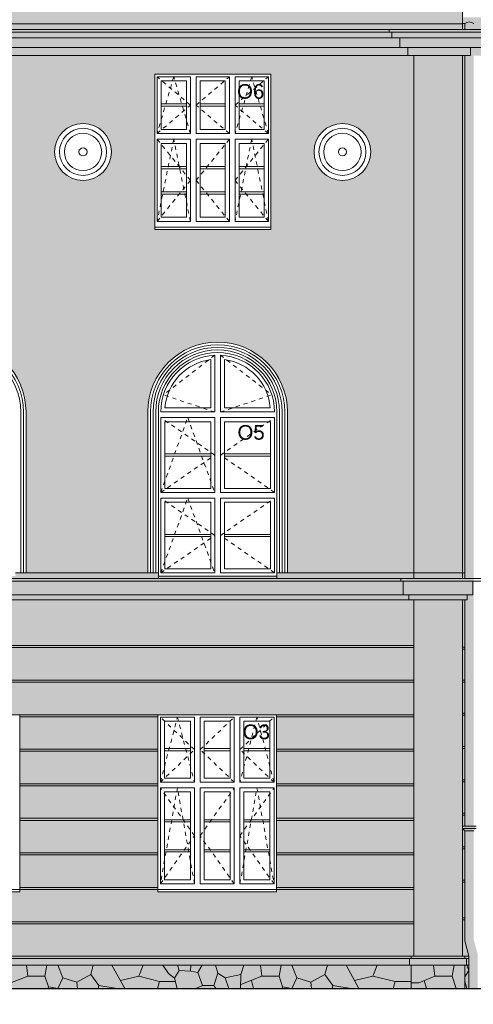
# Model space of a CAD drawing. Extents: x -396299 to -11759, y -15022 to 18278.
# Tile 42 of 205: x -298972 to -293384, y -4185 to 7930. Entities that reach past the tile are written whole.
import ezdxf

# ---------------------------------------------------------------- set-up
doc = ezdxf.new("R2010")
doc.units = 0
doc.header["$MEASUREMENT"] = 0
doc.linetypes.add('Hidden Line', pattern=[100, 50, -50])
for name, color, linetype, lineweight, true_color in [('Arch okna_Nr_Pióra__114', 7, 'Continuous', 13, 0xf1d696), ('Arch okna_Nr_Pióra__82', 7, 'Continuous', 20, 0xaaaaaa), ('INWENT.ŚCIANY_Nr_Pióra__2', 7, 'Continuous', 13, 0x7f7f7f)]:
    doc.layers.add(name, color=color, linetype=linetype, lineweight=lineweight, true_color=true_color)
for name, color, linetype, lineweight in [('Arch okna_Nr_Pióra__32', 34, 'Continuous', 15), ('Arch opisy okien_Nr_Pióra__21', 7, 'Continuous', 13), ('Arch opisy_Nr_Pióra__21', 7, 'Continuous', 13), ('INWENT ODWODNIENIE_Nr_Pióra__21', 7, 'Continuous', 13), ('INWENT ODWODNIENIE_Nr_Pióra__5', 7, 'Continuous', 13), ('INWENT TEREN_Nr_Pióra__1', 7, 'Continuous', 25), ('INWENT. DRZWI_Nr_Pióra__21', 7, 'Continuous', 13), ('INWENT. OKNA_Nr_Pióra__21', 7, 'Continuous', 13), ('INWENT.ŚCIANY_Nr_Pióra__21', 7, 'Continuous', 13), ('Istniejące schody_Nr_Pióra__21', 7, 'Continuous', 13)]:
    doc.layers.add(name, color=color, linetype=linetype, lineweight=lineweight)
doc.styles.add('GENERATED_STYLE_8', font='arial.ttf')
doc.dimstyles.new('GENERATED_STYLE__11', dxfattribs={"dimtxt": 0.18, "dimasz": 109.44, "dimexe": 0.18, "dimexo": 0.0625, "dimgap": 0.09, "dimtad": 0, "dimtih": 1, "dimtoh": 1, "dimdec": 4, "dimzin": 0, "dimdsep": 46, "dimcen": 0.09, "dimadec": 0, "dimazin": 0, "dimtfac": 1, "dimtdec": 4, "dimtmove": 0, "dimatfit": 3, "dimldrblk": 'ARROWHEAD_11', "dimfxl": 0, "dimtolj": 1, "dimtzin": 0, "dimarcsym": 0})

# ---------------------------------------------------------------- blocks, each defined once
blk = doc.blocks.new('ARROWHEAD_11')
at = {"color": 0, "linetype": 'Continuous', "lineweight": 0}
blk.add_line((0, 0), (-1, 0), dxfattribs=at)
at = {"color": 0, "linetype": 'Continuous', "lineweight": 0, "const_width": 0.25, "flags": 128}
blk.add_lwpolyline([(-0.125, 0, 1), (0.125, 0, 1)], format="xyb", close=True, dxfattribs=at)

msp = doc.modelspace()

# ---------------------------------------------------------------- hatches: boundary and pattern name
at = {"layer": 'Arch okna_Nr_Pióra__114', "linetype": 'Continuous', "lineweight": 0, "true_color": 0x786b4b}
h = msp.add_hatch(color=47, dxfattribs=at)
h.paths.add_polyline_path([(-309228.7, 7878.2), (-301378.7, 7878.2), (-293518.7, 7878.2), (-293518.7, 8488.2), (-298764.1, 8488.2), (-301378.7, 9989.2), (-303993.4, 8488.2), (-309228.7, 8488.2)], flags=0)
h.paths.add_polyline_path([(-301828.7, 8938.2, 1), (-300928.7, 8938.2, 1)], flags=0)
at = {"layer": 'Arch okna_Nr_Pióra__114', "linetype": 'Continuous', "lineweight": 0, "true_color": 0x3c3525}
for points in [[(-320738.7, 7488.2), (-309363.7, 7488.2), (-309363.7, 7588.2), (-309298.7, 7588.2), (-309298.7, 7488.2), (-281243.7, 7488.2), (-281243.7, 7588.2), (-281143.7, 7588.2), (-281143.7, 7708.2), (-281043.7, 7708.2), (-281043.7, 7778.2), (-320738.7, 7778.2)], [(-309358.7, 853.2), (-309288.7, 853.2), (-309288.7, 793.2), (-293458.7, 793.2), (-293458.7, 853.2), (-293388.7, 853.2), (-293388.7, 1023.2), (-309358.7, 1023.2)]]:
    msp.add_hatch(color=39, dxfattribs=at).paths.add_polyline_path(points, flags=0)
at = {"layer": 'Arch okna_Nr_Pióra__114', "linetype": 'Continuous', "lineweight": 0, "true_color": 0x786b4b}
h = msp.add_hatch(color=47, dxfattribs=at)
h.paths.add_polyline_path([(-309253.7, 7488.2), (-309253.7, 1123.2), (-307058.7, 1123.2), (-307058.7, 3103.2, -1), (-305338.7, 3103.2), (-305338.7, 1123.2), (-303888.7, 1123.2), (-303888.7, 3103.2, -1), (-302168.7, 3103.2), (-302168.7, 1123.2), (-300613.7, 1123.2), (-300613.7, 3103.2, -1), (-298893.7, 3103.2), (-298893.7, 1123.2), (-297393.7, 1123.2), (-297393.7, 3103.2, -1), (-295673.7, 3103.2), (-295673.7, 1123.2), (-294118.7, 1123.2), (-294118.7, 7488.2), (-308528.7, 7488.2)], flags=0)
h.paths.add_polyline_path([(-294646.2, 6303.2, 1), (-295346.2, 6303.2, 1)], flags=0)
h.paths.add_polyline_path([(-298541.2, 6303.2, 1), (-297841.2, 6303.2, 1)], flags=0)
h.paths.add_polyline_path([(-304983.7, 6303.2, 1), (-304283.7, 6303.2, 1)], flags=0)
h.paths.add_polyline_path([(-307513.7, 6303.2, 1), (-308213.7, 6303.2, 1)], flags=0)
h.paths.add_polyline_path([(-297308.7, 5348.2), (-295878.7, 5348.2), (-295878.7, 7258.2), (-297308.7, 7258.2)], flags=0)
h.paths.add_polyline_path([(-300503.7, 5348.2), (-299073.7, 5348.2), (-299073.7, 7258.2), (-300503.7, 7258.2)], flags=0)
h.paths.add_polyline_path([(-303733.7, 5348.2), (-302303.7, 5348.2), (-302303.7, 7258.2), (-303733.7, 7258.2)], flags=0)
h.paths.add_polyline_path([(-306963.7, 5348.2), (-305533.7, 5348.2), (-305533.7, 7258.2), (-306963.7, 7258.2)], flags=0)
for points in [[(-294118.7, 7488.2), (-294118.7, 1123.2), (-293488.7, 1123.2), (-293488.7, 7488.2)], [(-309303.7, -3701.8), (-293438.7, -3701.8), (-293438.7, -3591.8), (-309303.7, -3591.8)]]:
    msp.add_hatch(color=47, dxfattribs=at).paths.add_polyline_path(points, flags=0)
h = msp.add_hatch(color=47, dxfattribs=at)
h.paths.add_polyline_path([(-309253.7, -3405.2), (-309303.7, -3591.8), (-293438.7, -3591.8), (-293488.7, -3405.2), (-293488.7, -2051.8), (-293489, -2051.8), (-293518.7, -2022.1), (-293518.7, -2021.8), (-293518.7, -1991.8), (-293488.7, -1991.8), (-293488.7, 793.2), (-309253.7, 793.2), (-309253.7, -1991.8), (-309228.7, -1991.8), (-309228.7, -2021.8), (-309228.7, -2026.8), (-309253.7, -2051.8)], flags=0)
h.paths.add_polyline_path([(-306918.7, -2801.8), (-306918.7, -621.8), (-305458.7, -621.8), (-305458.7, -2801.8)], flags=0)
h.paths.add_polyline_path([(-303733.7, -2801.8), (-303733.7, -621.8), (-302273.7, -621.8), (-302273.7, -2801.8)], flags=0)
h.paths.add_polyline_path([(-300428.7, -2801.8), (-300428.7, -621.8), (-298968.7, -621.8), (-298968.7, -2801.8)], flags=0)
h.paths.add_polyline_path([(-297268.7, -2801.8), (-297268.7, -621.8), (-295808.7, -621.8), (-295808.7, -2801.8)], flags=0)
at = {"layer": 'Arch okna_Nr_Pióra__32', "linetype": 'Continuous', "lineweight": 0, "true_color": 0x603000}
for points in [[(-309228.7, 7778.2), (-293518.7, 7778.2), (-293518.7, 7878.2), (-309228.7, 7878.2)], [(-293518.7, 7778.2), (-281558.7, 7778.2), (-281013.7, 7778.2), (-281013.7, 7808.2), (-281558.7, 7808.2), (-281558.7, 7882.6), (-281483.7, 7882.6), (-281483.7, 7883.2, 0.4118753), (-281408.7, 7957.6), (-281558.7, 7957.6), (-293518.7, 7957.6)], [(-293488.7, 7488.2), (-293488.7, 1053.2), (-293378.7, 1053.2), (-293378.7, 7488.2), (-293418.7, 7488.2)], [(-309253.7, 1053.2), (-309253.7, 1023.2), (-293378.7, 1023.2), (-293378.7, 1053.2), (-293488.7, 1053.2), (-293488.7, 1123.2), (-293518.7, 1123.2), (-294118.7, 1123.2), (-295803.7, 1123.2), (-295803.7, 1083.2), (-297263.7, 1083.2), (-297263.7, 1123.2), (-299023.7, 1123.2), (-299023.7, 1083.2), (-300483.7, 1083.2), (-300483.7, 1123.2), (-302298.7, 1123.2), (-302298.7, 1083.2), (-303758.7, 1083.2), (-303758.7, 1123.2), (-305468.7, 1123.2), (-305468.7, 1083.2), (-306928.7, 1083.2), (-306928.7, 1123.2), (-308628.7, 1123.2), (-309228.7, 1123.2), (-309253.7, 1123.2)], [(-293488.7, -1991.8), (-293518.7, -1991.8), (-293518.7, -2022.1), (-293489, -2051.8), (-293488.7, -2051.8), (-293488.7, -3405.2), (-293438.7, -3591.8), (-293438.7, -3991.8), (-293328.7, -3991.8), (-293328.7, -3577.3), (-293378.7, -3390.7), (-293378.7, -2051.5), (-293349, -2021.8), (-293349, -1991.8), (-293378.7, -1991.8), (-293378.7, 1023.2), (-293388.7, 1023.2), (-293388.7, 853.2), (-293458.7, 853.2), (-293458.7, 793.2), (-293488.7, 793.2)]]:
    msp.add_hatch(color=48, dxfattribs=at).paths.add_polyline_path(points, flags=0)
at = {"layer": 'Arch okna_Nr_Pióra__82', "linetype": 'Continuous', "lineweight": 0, "true_color": 0x555555}
msp.add_hatch(color=251, dxfattribs=at).paths.add_polyline_path([(-309303.7, -3991.8), (-293438.7, -3991.8), (-293438.7, -3701.8), (-309303.7, -3701.8)], flags=0)

# ---------------------------------------------------------------- linework, layer by layer
at = {"layer": 'INWENT ODWODNIENIE_Nr_Pióra__21', "linetype": 'Continuous'}
for p, q in [((-293488.7, 7808.2), (-293488.7, 7882.6)), ((-293488.7, 1053.2), (-293488.7, 7488.2)), ((-293488.7, -1991.8), (-293488.7, 793.2)), ((-293349, -1991.8), (-293518.7, -1991.8)), ((-293349, -2021.8), (-293518.7, -2021.8)), ((-293518.7, -2022.1), (-293489, -2051.8)), ((-293378.7, -2051.8), (-293489, -2051.8)), ((-293488.7, -3405.2), (-293488.7, -2051.8)), ((-293438.7, -3591.8), (-293488.7, -3405.2)), ((-293438.7, -3991.8), (-293438.7, -3591.8))]:
    msp.add_line(p, q, dxfattribs=at)
msp.add_arc((-293433.7, 7815.2), 87, 50.76459, 129.23541, dxfattribs=at)
at = {"layer": 'INWENT ODWODNIENIE_Nr_Pióra__5', "linetype": 'Continuous'}
msp.add_line((-293488.7, 7882.6), (-293518.7, 7882.6), dxfattribs=at)
at = {"layer": 'INWENT TEREN_Nr_Pióra__1', "linetype": 'Continuous'}
msp.add_line((-335558.7, -3991.8), (-290368.7, -3991.8), dxfattribs=at)
at = {"layer": 'INWENT. DRZWI_Nr_Pióra__21', "linetype": 'Continuous'}
for p, q in [((-296868.7, 7228.2), (-297278.7, 7228.2)), ((-297278.7, 6528.2), (-297278.7, 7228.2)), ((-296918.7, 7178.2), (-297228.7, 7178.2)), ((-297228.7, 6578.2), (-297228.7, 7178.2)), ((-296918.7, 6578.2), (-296918.7, 7178.2)), ((-296868.7, 6528.2), (-296868.7, 7228.2)), ((-296388.7, 7228.2), (-296798.7, 7228.2)), ((-296798.7, 6528.2), (-296798.7, 7228.2)), ((-296438.7, 7178.2), (-296748.7, 7178.2)), ((-296748.7, 6578.2), (-296748.7, 7178.2)), ((-296438.7, 6578.2), (-296438.7, 7178.2)), ((-296388.7, 6528.2), (-296388.7, 7228.2)), ((-296318.7, 6528.2), (-296318.7, 7228.2)), ((-295908.7, 7228.2), (-296318.7, 7228.2)), ((-296268.7, 6578.2), (-296268.7, 7178.2)), ((-295958.7, 7178.2), (-296268.7, 7178.2)), ((-295958.7, 6578.2), (-295958.7, 7178.2)), ((-295908.7, 6528.2), (-295908.7, 7228.2)), ((-296918.7, 6893.2), (-297228.7, 6893.2)), ((-296918.7, 6867.2), (-297228.7, 6867.2)), ((-296438.7, 6893.2), (-296748.7, 6893.2)), ((-296438.7, 6867.2), (-296748.7, 6867.2)), ((-295958.7, 6893.2), (-296268.7, 6893.2)), ((-295958.7, 6867.2), (-296268.7, 6867.2)), ((-296918.7, 6578.2), (-297228.7, 6578.2)), ((-296438.7, 6578.2), (-296748.7, 6578.2)), ((-295958.7, 6578.2), (-296268.7, 6578.2)), ((-296868.7, 6528.2), (-297278.7, 6528.2)), ((-296868.7, 6458.2), (-297278.7, 6458.2)), ((-297278.7, 6458.2), (-297278.7, 5448.2)), ((-296868.7, 6458.2), (-296868.7, 5448.2)), ((-296388.7, 6528.2), (-296798.7, 6528.2)), ((-296388.7, 6458.2), (-296798.7, 6458.2)), ((-296798.7, 6458.2), (-296798.7, 5448.2)), ((-296388.7, 6458.2), (-296388.7, 5448.2)), ((-295908.7, 6528.2), (-296318.7, 6528.2)), ((-296318.7, 6458.2), (-296318.7, 5448.2)), ((-295908.7, 6458.2), (-296318.7, 6458.2)), ((-295908.7, 6458.2), (-295908.7, 5448.2)), ((-296918.7, 6408.2), (-297228.7, 6408.2)), ((-297228.7, 6408.2), (-297228.7, 5498.2)), ((-296918.7, 6408.2), (-296918.7, 5498.2)), ((-296438.7, 6408.2), (-296748.7, 6408.2)), ((-296748.7, 6408.2), (-296748.7, 5498.2)), ((-296438.7, 6408.2), (-296438.7, 5498.2)), ((-296268.7, 6408.2), (-296268.7, 5498.2)), ((-295958.7, 6408.2), (-296268.7, 6408.2)), ((-295958.7, 6408.2), (-295958.7, 5498.2)), ((-296918.7, 6122.2), (-297228.7, 6122.2)), ((-296918.7, 6096.2), (-297228.7, 6096.2)), ((-296438.7, 6122.2), (-296748.7, 6122.2)), ((-296438.7, 6096.2), (-296748.7, 6096.2)), ((-295958.7, 6122.2), (-296268.7, 6122.2)), ((-295958.7, 6096.2), (-296268.7, 6096.2)), ((-296918.7, 5810.2), (-297228.7, 5810.2)), ((-296918.7, 5784.2), (-297228.7, 5784.2)), ((-296438.7, 5810.2), (-296748.7, 5810.2)), ((-296438.7, 5784.2), (-296748.7, 5784.2)), ((-295958.7, 5810.2), (-296268.7, 5810.2)), ((-295958.7, 5784.2), (-296268.7, 5784.2)), ((-296918.7, 5498.2), (-297228.7, 5498.2)), ((-296438.7, 5498.2), (-296748.7, 5498.2)), ((-295958.7, 5498.2), (-296268.7, 5498.2)), ((-296868.7, 5448.2), (-297278.7, 5448.2)), ((-296388.7, 5448.2), (-296798.7, 5448.2)), ((-295908.7, 5448.2), (-296318.7, 5448.2)), ((-297238.7, -1451.8), (-297238.7, -651.8)), ((-296818.7, -651.8), (-297238.7, -651.8)), ((-297188.7, -1401.8), (-297188.7, -701.8)), ((-296868.7, -701.8), (-297188.7, -701.8)), ((-296868.7, -1401.8), (-296868.7, -701.8)), ((-296818.7, -1451.8), (-296818.7, -651.8)), ((-296748.7, -1451.8), (-296748.7, -651.8)), ((-296328.7, -651.8), (-296748.7, -651.8)), ((-296698.7, -1401.8), (-296698.7, -701.8)), ((-296378.7, -701.8), (-296698.7, -701.8)), ((-296378.7, -1401.8), (-296378.7, -701.8)), ((-296328.7, -1451.8), (-296328.7, -651.8)), ((-295838.7, -651.8), (-296258.7, -651.8)), ((-296258.7, -1451.8), (-296258.7, -651.8)), ((-295888.7, -701.8), (-296208.7, -701.8)), ((-296208.7, -1401.8), (-296208.7, -701.8)), ((-295888.7, -1401.8), (-295888.7, -701.8)), ((-295838.7, -1451.8), (-295838.7, -651.8)), ((-296868.7, -1038.8), (-297188.7, -1038.8)), ((-296868.7, -1064.8), (-297188.7, -1064.8)), ((-296378.7, -1038.8), (-296698.7, -1038.8)), ((-296378.7, -1064.8), (-296698.7, -1064.8)), ((-295888.7, -1038.8), (-296208.7, -1038.8)), ((-295888.7, -1064.8), (-296208.7, -1064.8)), ((-296818.7, -1451.8), (-297238.7, -1451.8)), ((-296868.7, -1401.8), (-297188.7, -1401.8)), ((-296328.7, -1451.8), (-296748.7, -1451.8)), ((-296378.7, -1401.8), (-296698.7, -1401.8)), ((-295838.7, -1451.8), (-296258.7, -1451.8)), ((-295888.7, -1401.8), (-296208.7, -1401.8)), ((-297238.7, -1521.8), (-297238.7, -2701.8)), ((-296818.7, -1521.8), (-297238.7, -1521.8)), ((-297188.7, -1571.8), (-297188.7, -2651.8)), ((-296868.7, -1571.8), (-297188.7, -1571.8)), ((-296868.7, -1571.8), (-296868.7, -2651.8)), ((-296818.7, -1521.8), (-296818.7, -2701.8)), ((-296748.7, -1521.8), (-296748.7, -2701.8)), ((-296328.7, -1521.8), (-296748.7, -1521.8)), ((-296698.7, -1571.8), (-296698.7, -2651.8)), ((-296378.7, -1571.8), (-296698.7, -1571.8)), ((-296378.7, -1571.8), (-296378.7, -2651.8)), ((-296328.7, -1521.8), (-296328.7, -2701.8)), ((-295838.7, -1521.8), (-296258.7, -1521.8)), ((-296258.7, -1521.8), (-296258.7, -2701.8)), ((-295888.7, -1571.8), (-296208.7, -1571.8)), ((-296208.7, -1571.8), (-296208.7, -2651.8)), ((-295888.7, -1571.8), (-295888.7, -2651.8)), ((-295838.7, -1521.8), (-295838.7, -2701.8)), ((-296868.7, -1914.4), (-297188.7, -1914.4)), ((-296378.7, -1914.4), (-296698.7, -1914.4)), ((-295888.7, -1914.4), (-296208.7, -1914.4)), ((-296868.7, -1940.4), (-297188.7, -1940.4)), ((-296378.7, -1940.4), (-296698.7, -1940.4)), ((-295888.7, -1940.4), (-296208.7, -1940.4)), ((-296868.7, -2283.2), (-297188.7, -2283.2)), ((-296378.7, -2283.2), (-296698.7, -2283.2)), ((-295888.7, -2283.2), (-296208.7, -2283.2)), ((-296868.7, -2309.2), (-297188.7, -2309.2)), ((-296378.7, -2309.2), (-296698.7, -2309.2)), ((-295888.7, -2309.2), (-296208.7, -2309.2)), ((-296868.7, -2651.8), (-297188.7, -2651.8)), ((-296378.7, -2651.8), (-296698.7, -2651.8)), ((-295888.7, -2651.8), (-296208.7, -2651.8)), ((-296818.7, -2701.8), (-297238.7, -2701.8)), ((-296328.7, -2701.8), (-296748.7, -2701.8)), ((-295838.7, -2701.8), (-296258.7, -2701.8))]:
    msp.add_line(p, q, dxfattribs=at)
at = {"layer": 'INWENT. DRZWI_Nr_Pióra__21', "linetype": 'Hidden Line'}
for p, q in [((-297073.7, 7228.2), (-297278.7, 6528.2)), ((-296868.7, 6878.2), (-297278.7, 7228.2)), ((-296868.7, 6528.2), (-297073.7, 7228.2)), ((-296798.7, 6878.2), (-296388.7, 7228.2)), ((-296113.7, 7228.2), (-296318.7, 6528.2)), ((-296318.7, 6878.2), (-295908.7, 7228.2)), ((-295908.7, 6528.2), (-296113.7, 7228.2)), ((-297278.7, 6528.2), (-296868.7, 6878.2)), ((-296388.7, 6528.2), (-296798.7, 6878.2)), ((-295908.7, 6528.2), (-296318.7, 6878.2)), ((-297073.7, 6458.2), (-297278.7, 5448.2)), ((-296868.7, 5953.2), (-297278.7, 6458.2)), ((-296868.7, 5448.2), (-297073.7, 6458.2)), ((-296798.7, 5953.2), (-296388.7, 6458.2)), ((-296113.7, 6458.2), (-296318.7, 5448.2)), ((-296318.7, 5953.2), (-295908.7, 6458.2)), ((-295908.7, 5448.2), (-296113.7, 6458.2)), ((-297278.7, 5448.2), (-296868.7, 5953.2)), ((-296388.7, 5448.2), (-296798.7, 5953.2)), ((-295908.7, 5448.2), (-296318.7, 5953.2)), ((-296568.7, 3802.3), (-297201.5, 3313.2)), ((-296498.7, 3802.3), (-295866, 3313.2)), ((-296568.7, 3103.2), (-297201.5, 3313.2)), ((-296498.7, 3103.2), (-295866, 3313.2)), ((-296568.7, 2573.2), (-297233.7, 3033.2)), ((-297233.7, 2113.2), (-296901.2, 3033.2)), ((-296901.2, 3033.2), (-296568.7, 2113.2)), ((-296498.7, 2573.2), (-295833.7, 3033.2)), ((-297233.7, 2113.2), (-296568.7, 2573.2)), ((-295833.7, 2113.2), (-296498.7, 2573.2)), ((-296568.7, 1583.2), (-297233.7, 2043.2)), ((-297233.7, 1123.2), (-296901.2, 2043.2)), ((-296901.2, 2043.2), (-296568.7, 1123.2)), ((-296498.7, 1583.2), (-295833.7, 2043.2)), ((-297233.7, 1123.2), (-296568.7, 1583.2)), ((-295833.7, 1123.2), (-296498.7, 1583.2)), ((-296818.7, -1051.8), (-297238.7, -651.8)), ((-297238.7, -1451.8), (-297028.7, -651.8)), ((-297028.7, -651.8), (-296818.7, -1451.8)), ((-296748.7, -1051.8), (-296328.7, -651.8)), ((-296258.7, -1051.8), (-295838.7, -651.8)), ((-296048.7, -651.8), (-296258.7, -1451.8)), ((-295838.7, -1451.8), (-296048.7, -651.8)), ((-297238.7, -1451.8), (-296818.7, -1051.8)), ((-296328.7, -1451.8), (-296748.7, -1051.8)), ((-295838.7, -1451.8), (-296258.7, -1051.8)), ((-297028.7, -1521.8), (-297238.7, -2701.8)), ((-296818.7, -2111.8), (-297238.7, -1521.8)), ((-296818.7, -2701.8), (-297028.7, -1521.8)), ((-296748.7, -2111.8), (-296328.7, -1521.8)), ((-296258.7, -2701.8), (-296048.7, -1521.8)), ((-296258.7, -2111.8), (-295838.7, -1521.8)), ((-296048.7, -1521.8), (-295838.7, -2701.8)), ((-297238.7, -2701.8), (-296818.7, -2111.8)), ((-296328.7, -2701.8), (-296748.7, -2111.8)), ((-295838.7, -2701.8), (-296258.7, -2111.8))]:
    msp.add_line(p, q, dxfattribs=at)
at = {"layer": 'INWENT. OKNA_Nr_Pióra__21', "linetype": 'Continuous'}
for p, q in [((-296568.7, 3103.2), (-296568.7, 3802.3)), ((-296498.7, 3103.2), (-296498.7, 3802.3)), ((-296618.7, 3153.2), (-296618.7, 3747.6)), ((-296448.7, 3153.2), (-296448.7, 3747.6)), ((-297181.8, 3153.2), (-296618.7, 3153.2)), ((-296448.7, 3153.2), (-295885.7, 3153.2)), ((-297233.7, 3103.2), (-296568.7, 3103.2)), ((-297233.7, 3033.2), (-296568.7, 3033.2)), ((-297233.7, 3033.2), (-297233.7, 2113.2)), ((-296568.7, 2113.2), (-296568.7, 3033.2)), ((-296498.7, 3103.2), (-295833.7, 3103.2)), ((-296498.7, 3033.2), (-295833.7, 3033.2)), ((-296498.7, 2113.2), (-296498.7, 3033.2)), ((-295833.7, 3033.2), (-295833.7, 2113.2)), ((-297183.7, 2983.2), (-297183.7, 2163.2)), ((-297183.7, 2983.2), (-296618.7, 2983.2)), ((-296618.7, 2163.2), (-296618.7, 2983.2)), ((-296448.7, 2163.2), (-296448.7, 2983.2)), ((-296448.7, 2983.2), (-295883.7, 2983.2)), ((-295883.7, 2983.2), (-295883.7, 2163.2)), ((-297183.7, 2586.2), (-296618.7, 2586.2)), ((-297183.7, 2560.2), (-296618.7, 2560.2)), ((-296448.7, 2586.2), (-295883.7, 2586.2)), ((-296448.7, 2560.2), (-295883.7, 2560.2)), ((-297233.7, 2113.2), (-296568.7, 2113.2)), ((-297183.7, 2163.2), (-296618.7, 2163.2)), ((-296498.7, 2113.2), (-295833.7, 2113.2)), ((-296448.7, 2163.2), (-295883.7, 2163.2)), ((-297233.7, 2043.2), (-296568.7, 2043.2)), ((-297233.7, 2043.2), (-297233.7, 1123.2)), ((-297183.7, 1993.2), (-297183.7, 1173.2)), ((-297183.7, 1993.2), (-296618.7, 1993.2)), ((-296618.7, 1173.2), (-296618.7, 1993.2)), ((-296568.7, 1123.2), (-296568.7, 2043.2)), ((-296498.7, 1123.2), (-296498.7, 2043.2)), ((-296498.7, 2043.2), (-295833.7, 2043.2)), ((-296448.7, 1173.2), (-296448.7, 1993.2)), ((-296448.7, 1993.2), (-295883.7, 1993.2)), ((-295883.7, 1993.2), (-295883.7, 1173.2)), ((-295833.7, 2043.2), (-295833.7, 1123.2)), ((-297183.7, 1596.2), (-296618.7, 1596.2)), ((-296448.7, 1596.2), (-295883.7, 1596.2)), ((-297183.7, 1570.2), (-296618.7, 1570.2)), ((-296448.7, 1570.2), (-295883.7, 1570.2)), ((-297233.7, 1123.2), (-296568.7, 1123.2)), ((-297183.7, 1173.2), (-296618.7, 1173.2)), ((-296498.7, 1123.2), (-295833.7, 1123.2)), ((-296448.7, 1173.2), (-295883.7, 1173.2))]:
    msp.add_line(p, q, dxfattribs=at)
for radius, start, end in [(700, 92.86598, 180), (700, 0, 87.13402), (650, 97.51405, 175.58827), (650, 4.41173, 82.48595)]:
    msp.add_arc((-296533.7, 3103.2), radius, start, end, dxfattribs=at)
at = {"layer": 'INWENT.ŚCIANY_Nr_Pióra__2', "linetype": 'Continuous'}
for p, q in [((-298888.6, -3701.8), (-298871.2, -3840.7)), ((-298660.3, -3838), (-298635.2, -3701.8)), ((-298503.3, -3701.8), (-298440.2, -3859.8)), ((-298064.8, -3701.8), (-298096, -3819.7)), ((-297834.7, -3701.8), (-297677, -3991.8)), ((-297505.2, -3840.7), (-297451.1, -3702.5)), ((-297207.6, -3701.8), (-297138.8, -3806.6)), ((-297006.3, -3768.8), (-297029.5, -3701.8)), ((-296863.6, -3701.8), (-296865.7, -3776.9)), ((-296725.4, -3701.8), (-296779.2, -3793.1)), ((-296532.8, -3803.5), (-296560.5, -3701.8)), ((-296209.5, -3701.8), (-296246.1, -3819.8)), ((-296004.9, -3701.8), (-295987.5, -3840.7)), ((-295776.6, -3838), (-295751.5, -3701.8)), ((-295619.7, -3701.8), (-295556.5, -3859.8)), ((-295181.1, -3701.8), (-295212.3, -3819.7)), ((-294951, -3701.8), (-294793.3, -3991.8)), ((-294621.5, -3840.7), (-294567.4, -3702.5)), ((-293874.1, -3701.8), (-293856.8, -3840.7)), ((-293645.9, -3838), (-293620.7, -3701.8)), ((-293441, -3768.8), (-293464.2, -3701.8)), ((-298871.2, -3840.7), (-299132.5, -3943.5)), ((-298871.2, -3840.7), (-298660.3, -3838)), ((-298660.3, -3838), (-298617, -3970.5)), ((-298440.2, -3859.8), (-298503.3, -3991.8)), ((-298269.1, -3914.4), (-298440.2, -3859.8)), ((-298096, -3819.7), (-298269.1, -3914.4)), ((-298096, -3819.7), (-297998.7, -3952.2)), ((-297730.4, -3893.6), (-297505.2, -3840.7)), ((-297505.2, -3840.7), (-297251, -3905.6)), ((-297138.8, -3806.6), (-297063.1, -3863.4)), ((-297063.1, -3863.4), (-297006.3, -3768.8)), ((-297063.1, -3863.4), (-297030.6, -3991.8)), ((-296865.7, -3776.9), (-297006.3, -3768.8)), ((-296865.7, -3776.9), (-296779.2, -3793.1)), ((-296779.2, -3793.1), (-296718.4, -3952.3)), ((-296532.8, -3803.5), (-296581.4, -3952.3)), ((-296440.8, -3860.3), (-296532.8, -3803.5)), ((-296246.1, -3819.8), (-296440.8, -3860.3)), ((-296395.3, -3991.8), (-296440.8, -3860.3)), ((-296246.1, -3819.8), (-296251.1, -3991.8)), ((-295987.5, -3840.7), (-296248.8, -3943.5)), ((-295987.5, -3840.7), (-295776.6, -3838)), ((-295776.6, -3838), (-295733.4, -3970.5)), ((-295556.5, -3859.8), (-295619.7, -3991.8)), ((-295385.4, -3914.4), (-295556.5, -3859.8)), ((-295212.3, -3819.7), (-295385.4, -3914.4)), ((-295212.3, -3819.7), (-295115, -3952.2)), ((-294846.7, -3893.6), (-294621.5, -3840.7)), ((-294621.5, -3840.7), (-294347.3, -3905.6)), ((-293856.8, -3840.7), (-294057, -3919.5)), ((-293856.8, -3840.7), (-293645.9, -3838)), ((-293645.9, -3838), (-293595.6, -3991.8)), ((-293488.7, -3848.3), (-293441, -3768.8)), ((-293438.7, -3768.9), (-293441, -3768.8)), ((-298617, -3970.5), (-298623.7, -3991.8)), ((-298617, -3970.5), (-298503.2, -3991.8)), ((-298269.1, -3914.4), (-298259.4, -3991.8)), ((-298006, -3991.8), (-297998.7, -3952.2)), ((-297998.7, -3952.2), (-297771.4, -3991.8)), ((-297251, -3905.6), (-297273.9, -3991.8)), ((-297251, -3905.6), (-297052.4, -3905.6)), ((-296718.4, -3952.3), (-296800.8, -3991.8)), ((-296581.4, -3952.3), (-296718.4, -3952.3)), ((-296581.4, -3952.3), (-296555.5, -3991.8)), ((-296091, -3991.8), (-296118.2, -3892.1)), ((-295733.4, -3970.5), (-295740, -3991.8)), ((-295733.4, -3970.5), (-295619.5, -3991.8)), ((-295385.4, -3914.4), (-295375.7, -3991.8)), ((-295122.3, -3991.8), (-295115, -3952.2)), ((-295115, -3952.2), (-294887.7, -3991.8)), ((-294347.3, -3905.6), (-294370.2, -3991.8)), ((-294347.3, -3905.6), (-294148.7, -3905.6)), ((-294057, -3919.5), (-294148.7, -3919.5)), ((-293960.2, -3991.8), (-293987.4, -3892.1)), ((-293488.7, -3899.3), (-293465.3, -3991.8))]:
    msp.add_line(p, q, dxfattribs=at)
at = {"layer": 'INWENT.ŚCIANY_Nr_Pióra__21', "linetype": 'Continuous'}
for p, q in [((-293518.7, 7808.2), (-293518.7, 8488.2)), ((-301378.7, 7878.2), (-293518.7, 7878.2)), ((-281013.7, 7808.2), (-320738.7, 7808.2)), ((-281013.7, 7778.2), (-320738.7, 7778.2)), ((-294418.7, 7778.2), (-294418.7, 7808.2)), ((-293218.7, 7808.2), (-294388.7, 7808.2)), ((-294388.7, 7708.2), (-294388.7, 7778.2)), ((-281043.7, 7708.2), (-320738.7, 7708.2)), ((-294388.7, 7708.2), (-293218.7, 7708.2)), ((-294288.7, 7588.2), (-294288.7, 7708.2)), ((-281143.7, 7588.2), (-320738.7, 7588.2)), ((-294288.7, 7588.2), (-293318.7, 7588.2)), ((-294188.7, 7488.2), (-294188.7, 7588.2)), ((-293418.7, 7488.2), (-293418.7, 7588.2)), ((-293418.7, 7488.2), (-309298.7, 7488.2)), ((-294188.7, 7488.2), (-293418.7, 7488.2)), ((-294118.7, 1053.2), (-294118.7, 7488.2)), ((-293518.7, 7488.2), (-293518.7, 1053.2)), ((-297308.7, 5348.2), (-297308.7, 7258.2)), ((-295878.7, 7258.2), (-297308.7, 7258.2)), ((-295878.7, 5348.2), (-295878.7, 7258.2)), ((-297308.7, 5378.2), (-295878.7, 5378.2)), ((-297308.7, 5348.2), (-295878.7, 5348.2)), ((-298958.7, 3103.2), (-298958.7, 1123.2)), ((-298926.2, 3103.2), (-298926.2, 1123.2)), ((-298893.7, 3103.2), (-298893.7, 1123.2)), ((-297393.7, 3103.2), (-297393.7, 1123.2)), ((-297361.2, 3103.2), (-297361.2, 1123.2)), ((-297328.7, 3103.2), (-297328.7, 1123.2)), ((-297296.2, 3103.2), (-297296.2, 1123.2)), ((-297263.7, 3103.2), (-297263.7, 1053.2)), ((-295803.7, 3103.2), (-295803.7, 1053.2)), ((-295771.2, 3103.2), (-295771.2, 1123.2)), ((-295738.7, 3103.2), (-295738.7, 1123.2)), ((-295706.2, 3103.2), (-295706.2, 1123.2)), ((-295673.7, 3103.2), (-295673.7, 1123.2)), ((-297263.7, 1123.2), (-299023.7, 1123.2)), ((-293488.7, 1123.2), (-295803.7, 1123.2)), ((-281213.7, 1053.2), (-320798.7, 1053.2)), ((-320798.7, 1023.2), (-281183.7, 1023.2)), ((-295803.7, 1083.2), (-297263.7, 1083.2)), ((-294278.7, 1053.2), (-294278.7, 1023.2)), ((-294248.7, 853.2), (-294248.7, 1023.2)), ((-293388.7, 853.2), (-293388.7, 1023.2)), ((-309358.7, 853.2), (-293388.7, 853.2)), ((-294178.7, 793.2), (-294178.7, 853.2)), ((-293458.7, 853.2), (-293458.7, 793.2)), ((-293458.7, 793.2), (-309288.7, 793.2)), ((-294118.7, -3591.8), (-294118.7, 793.2)), ((-293518.7, 793.2), (-293518.7, -3591.8)), ((-294118.7, 228.2), (-308628.7, 228.2)), ((-294118.7, 203.2), (-308628.7, 203.2)), ((-293518.7, 208.2), (-293488.7, 208.2)), ((-293518.7, 183.2), (-293488.7, 183.2)), ((-294118.7, -196.8), (-308628.7, -196.8)), ((-294118.7, -221.8), (-308628.7, -221.8)), ((-293518.7, -196.8), (-293488.7, -196.8)), ((-293518.7, -221.8), (-293488.7, -221.8)), ((-293518.7, -601.8), (-293488.7, -601.8)), ((-294118.7, -621.8), (-308628.7, -621.8)), ((-298968.7, -621.8), (-300428.7, -621.8)), ((-298968.7, -2801.8), (-298968.7, -621.8)), ((-297268.7, -646.8), (-298968.7, -646.8)), ((-295808.7, -621.8), (-297268.7, -621.8)), ((-297268.7, -2801.8), (-297268.7, -621.8)), ((-295808.7, -2801.8), (-295808.7, -621.8)), ((-294118.7, -646.8), (-295808.7, -646.8)), ((-293518.7, -626.8), (-293488.7, -626.8)), ((-297268.7, -1046.8), (-298968.7, -1046.8)), ((-297268.7, -1071.8), (-298968.7, -1071.8)), ((-294118.7, -1046.8), (-295808.7, -1046.8)), ((-294118.7, -1071.8), (-295808.7, -1071.8)), ((-293518.7, -1012.8), (-293488.7, -1012.8)), ((-293518.7, -1037.8), (-293488.7, -1037.8)), ((-293518.7, -1423.8), (-293488.7, -1423.8)), ((-293518.7, -1448.8), (-293488.7, -1448.8)), ((-297268.7, -1471.8), (-298968.7, -1471.8)), ((-297268.7, -1496.8), (-298968.7, -1496.8)), ((-294118.7, -1471.8), (-295808.7, -1471.8)), ((-294118.7, -1496.8), (-295808.7, -1496.8)), ((-297268.7, -1896.8), (-298968.7, -1896.8)), ((-297268.7, -1921.8), (-298968.7, -1921.8)), ((-294118.7, -1896.8), (-295808.7, -1896.8)), ((-294118.7, -1921.8), (-295808.7, -1921.8)), ((-293518.7, -1834.8), (-293488.7, -1834.8)), ((-293518.7, -1859.8), (-293488.7, -1859.8)), ((-293518.7, -2245.8), (-293488.7, -2245.8)), ((-293518.7, -2270.8), (-293488.7, -2270.8)), ((-297268.7, -2321.8), (-298968.7, -2321.8)), ((-297268.7, -2346.8), (-298968.7, -2346.8)), ((-294118.7, -2321.8), (-295808.7, -2321.8)), ((-294118.7, -2346.8), (-295808.7, -2346.8)), ((-293518.7, -2656.8), (-293488.7, -2656.8)), ((-300428.7, -2771.8), (-298968.7, -2771.8)), ((-297268.7, -2746.8), (-298968.7, -2746.8)), ((-297268.7, -2771.8), (-298968.7, -2771.8)), ((-297268.7, -2771.8), (-295808.7, -2771.8)), ((-294118.7, -2746.8), (-295808.7, -2746.8)), ((-294118.7, -2771.8), (-295808.7, -2771.8)), ((-293518.7, -2681.8), (-293488.7, -2681.8)), ((-300428.7, -2801.8), (-298968.7, -2801.8)), ((-297268.7, -2801.8), (-295808.7, -2801.8)), ((-293518.7, -3121.8), (-293488.7, -3121.8)), ((-293518.7, -3146.8), (-293488.7, -3146.8)), ((-294118.7, -3171.8), (-308628.7, -3171.8)), ((-294118.7, -3196.8), (-308628.7, -3196.8)), ((-293438.7, -3591.8), (-309303.7, -3591.8)), ((-293438.7, -3621.8), (-309303.7, -3621.8)), ((-294148.7, -3621.8), (-294168.7, -3621.8)), ((-294168.7, -3621.8), (-294168.7, -3701.8)), ((-294118.7, -3591.8), (-294148.7, -3591.8)), ((-294148.7, -3591.8), (-294148.7, -3621.8)), ((-293518.7, -3591.8), (-293488.7, -3591.8)), ((-293488.7, -3591.8), (-293488.7, -3621.8)), ((-293488.7, -3621.8), (-293468.7, -3621.8)), ((-293468.7, -3621.8), (-293468.7, -3701.8)), ((-293438.7, -3701.8), (-309303.7, -3701.8)), ((-294168.7, -3701.8), (-294148.7, -3701.8)), ((-294148.7, -3701.8), (-294148.7, -3991.8)), ((-293468.7, -3701.8), (-293488.7, -3701.8)), ((-293488.7, -3701.8), (-293488.7, -3991.8))]:
    msp.add_line(p, q, dxfattribs=at)
for centre, radius in [((-299753.7, 3103.2), 860), ((-299753.7, 3103.2), 827.5), ((-299753.7, 3103.2), 795), ((-296533.7, 3103.2), 860), ((-296533.7, 3103.2), 827.5), ((-296533.7, 3103.2), 795), ((-296533.7, 3103.2), 762.5), ((-296533.7, 3103.2), 730)]:
    msp.add_arc(centre, radius, 0, 180, dxfattribs=at)
at = {"layer": 'Istniejące schody_Nr_Pióra__21', "linetype": 'Continuous'}
for centre, radius in [((-298191.2, 6303.2), 350), ((-298191.2, 6303.2), 290), ((-294996.2, 6303.2), 350), ((-294996.2, 6303.2), 290), ((-298191.2, 6303.2), 230), ((-294996.2, 6303.2), 230), ((-298191.2, 6303.2), 50), ((-294996.2, 6303.2), 50)]:
    msp.add_circle(centre, radius, dxfattribs=at)

# ---------------------------------------------------------------- texts
at = {"layer": 'Arch opisy okien_Nr_Pióra__21', "linetype": 'Continuous', "char_height": 180, "attachment_point": 3, "style": 'GENERATED_STYLE_8'}
for s, insert in [('{O6}', (-295958.7, 7137)), ('{O5}', (-295953.7, 2942)), ('{O3}', (-295888.7, -743))]:
    msp.add_mtext(s, dxfattribs=dict(at, insert=insert))

# ---------------------------------------------------------------- leaders
at = {"layer": 'Arch opisy_Nr_Pióra__21', "linetype": 'Continuous', "annotation_type": 0, "has_hookline": 1, "hookline_direction": 1}
for points, text_width in [([(-292978.7, -201.8), (-292978.7, -4973.8), (-293655.4, -4973.8)], 3677.1), ([(-291315.4, -3741.8), (-291315.4, -6798.4), (-290638.7, -6798.4)], 4971.4)]:
    msp.add_leader(points, dimstyle='GENERATED_STYLE__11', dxfattribs=dict(at, text_width=text_width))

doc.saveas('drawing.dxf')
